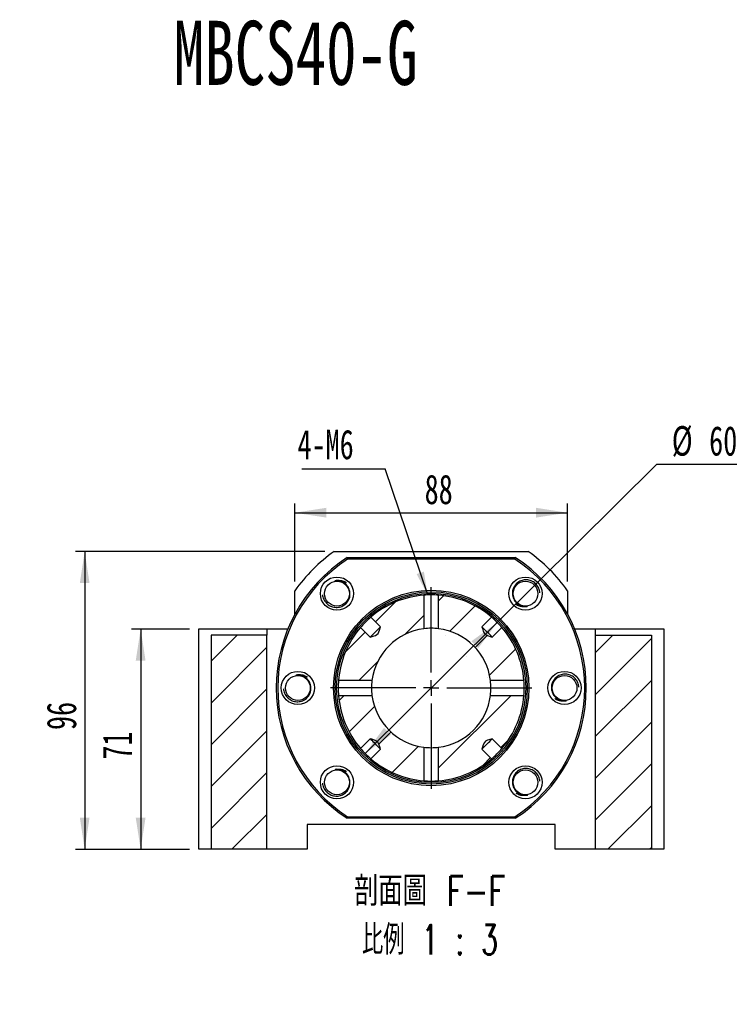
# Paper-space layout 'MBCS40-G' of a CAD drawing. Header units: millimetres. Extents: x 29 to 293, y 3 to 204.
# Tile 3 of 5: x 106 to 183, y 95 to 200. Entities that reach past the tile are written whole.
import ezdxf

# ---------------------------------------------------------------- set-up
doc = ezdxf.new("R2010")
doc.units = ezdxf.units.MM
doc.layers.add('圖層0', color=7, linetype='Continuous')
doc.styles.add('SLDTEXTSTYLE0', font='TXT', dxfattribs={"width": 0.7})
doc.styles.add('SLDTEXTSTYLE1', font='TXT', dxfattribs={"width": 0.7, "bigfont": 'bigfont'})
doc.styles.add('SLDTEXTSTYLE4', font='TXT', dxfattribs={"width": 0.75, "bigfont": 'bigfont'})
doc.styles.add('SLDTEXTSTYLE5', font='TXT', dxfattribs={"width": 0.65625, "bigfont": 'bigfont'})
doc.dimstyles.new('SLDDIMSTYLE1', dxfattribs={"dimtxt": 3.389974, "dimasz": 2.5, "dimexe": 0, "dimexo": 0.0625, "dimgap": 0.847493, "dimtad": 0, "dimtih": 1, "dimtoh": 1, "dimlfac": 3, "dimrnd": 1e-09, "dimzin": 12, "dimdsep": 46, "dimtxsty": 'SLDTEXTSTYLE0', "dimsah": 1, "dimcen": 0, "dimadec": 0, "dimazin": 3, "dimtfac": 1, "dimtmove": 0, "dimatfit": 3, "dimfxl": 0, "dimfrac": 2, "dimtolj": 1, "dimtzin": 12, "dimarcsym": 0})
doc.dimstyles.new('SLDDIMSTYLE2', dxfattribs={"dimtxt": 0.18, "dimasz": 2.5, "dimexe": 0, "dimexo": 0.0625, "dimgap": 0, "dimtad": 0, "dimtih": 1, "dimtoh": 1, "dimdec": 0, "dimrnd": 1e-09, "dimzin": 0, "dimdsep": 46, "dimtxsty": 'Standard', "dimsah": 1, "dimcen": 0.09, "dimadec": 0, "dimazin": 0, "dimtfac": 2.5, "dimtdec": 0, "dimtofl": 0, "dimtmove": 0, "dimatfit": 3, "dimfxl": 0, "dimfrac": 2, "dimtolj": 1, "dimtzin": 0, "dimarcsym": 0})
doc.dimstyles.new('SLDDIMSTYLE3', dxfattribs={"dimtxt": 3.389974, "dimasz": 2.5, "dimexe": 0, "dimexo": 0.0625, "dimgap": 0.847493, "dimtad": 1, "dimlfac": 3, "dimrnd": 1e-09, "dimzin": 12, "dimdsep": 46, "dimtxsty": 'SLDTEXTSTYLE0', "dimsah": 1, "dimcen": 0.09, "dimadec": 0, "dimazin": 3, "dimtfac": 1, "dimtofl": 0, "dimtmove": 0, "dimatfit": 3, "dimfxl": 0, "dimfrac": 2, "dimtolj": 1, "dimtzin": 12, "dimarcsym": 0})

# ---------------------------------------------------------------- blocks, each defined once
blk = doc.blocks.new('SW_SYMBOL_HOLE_DIAM')
at = {"layer": '圖層0', "color": 0}
blk.add_line((300, 0), (700, 1000), dxfattribs=at)
blk.add_circle((500, 500), 350, dxfattribs=at)
blk = doc.blocks.new('SW_SYMBOL_HOLE_SPOT')
at = {"layer": '圖層0', "color": 0}
for p, q in [((0, 875), (0, 75)), ((1600, 75), (1600, 875)), ((0, 75), (1600, 75))]:
    blk.add_line(p, q, dxfattribs=at)
blk = doc.blocks.new('SW_NOTE_5')
at = {"layer": '圖層0', "color": 0}
blk.add_line((19.65, 0), (0, 0), dxfattribs=at)
at = {"layer": '圖層0', "color": 0, "xscale": 0.003964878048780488, "yscale": 0.003964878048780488, "zscale": 0.003964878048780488}
for name, p in [('SW_SYMBOL_HOLE_DIAM', (3.71, 5.74)), ('SW_SYMBOL_HOLE_DIAM', (7.59, 0.51)), ('SW_SYMBOL_HOLE_SPOT', (0.39, 0.51))]:
    blk.add_blockref(name, p, dxfattribs=at)
at = {"layer": '圖層0', "color": 0, "char_height": 3.175, "attachment_point": 1}
for s, insert, style in [('14\\M+18AD1\\M+190FA', (7.73, 9.44), 'SLDTEXTSTYLE1'), ('6-', (0.39, 9.44), 'SLDTEXTSTYLE0'), ('20', (11.61, 4.2), 'SLDTEXTSTYLE0')]:
    blk.add_mtext(s, dxfattribs=dict(at, insert=insert, style=style))
blk = doc.blocks.new('_D_28')
at = {"layer": '圖層0', "color": 7}
for p, q in [((124.55, 134.83), (118.31, 134.83)), ((119.31, 134.83), (119.31, 111.16)), ((124.55, 111.16), (118.31, 111.16))]:
    blk.add_line(p, q, dxfattribs=at)
for points in [[(119.31, 134.83), (118.78, 131.44), (119.83, 131.44)], [(119.31, 111.16), (119.83, 114.55), (118.78, 114.55)]]:
    blk.add_solid(points, dxfattribs=at)
at = {"layer": '圖層0', "color": 7, "insert": (115.21, 120.79), "char_height": 3.175, "attachment_point": 1, "rotation": 90, "style": 'SLDTEXTSTYLE0'}
blk.add_mtext('71', dxfattribs=at)
blk = doc.blocks.new('_D_29')
at = {"layer": '圖層0', "color": 7}
for p, q in [((139.11, 143.16), (112.29, 143.16)), ((113.29, 143.16), (113.29, 111.16)), ((124.55, 111.16), (112.29, 111.16))]:
    blk.add_line(p, q, dxfattribs=at)
for points in [[(113.29, 143.16), (112.77, 139.77), (113.81, 139.77)], [(113.29, 111.16), (113.81, 114.55), (112.77, 114.55)]]:
    blk.add_solid(points, dxfattribs=at)
at = {"layer": '圖層0', "color": 7, "insert": (109.2, 123.98), "char_height": 3.175, "attachment_point": 1, "rotation": 90, "style": 'SLDTEXTSTYLE0'}
blk.add_mtext('96', dxfattribs=at)
blk = doc.blocks.new('_D_30')
at = {"layer": '圖層0', "color": 7}
for p, q in [((135.88, 139.93), (135.88, 148.32)), ((165.21, 139.93), (165.21, 148.32)), ((135.88, 147.32), (165.21, 147.32))]:
    blk.add_line(p, q, dxfattribs=at)
for points in [[(135.88, 147.32), (139.27, 146.8), (139.27, 147.85)], [(165.21, 147.32), (161.82, 147.85), (161.82, 146.8)]]:
    blk.add_solid(points, dxfattribs=at)
at = {"layer": '圖層0', "color": 7, "insert": (149.84, 151.42), "char_height": 3.175, "attachment_point": 1, "style": 'SLDTEXTSTYLE0'}
blk.add_mtext('88', dxfattribs=at)
blk = doc.blocks.new('_D_31')
at = {"layer": '圖層0', "color": 7}
for p, q in [((157.65, 135.53), (174.82, 152.54)), ((174.82, 152.54), (184.4, 152.54)), ((143.44, 121.46), (157.65, 135.53))]:
    blk.add_line(p, q, dxfattribs=at)
blk.add_arc((150.55, 128.5), 10, 46.2397, 50.4331, dxfattribs=at)
for points in [[(157.65, 135.53), (154.88, 133.52), (155.61, 132.78)], [(143.44, 121.46), (146.22, 123.48), (145.48, 124.22)]]:
    blk.add_solid(points, dxfattribs=at)
at = {"layer": '圖層0', "color": 7, "char_height": 3.175, "attachment_point": 1, "style": 'SLDTEXTSTYLE0'}
for s, insert in [('%%c', (176.41, 156.63)), ('60', (180.43, 156.63))]:
    blk.add_mtext(s, dxfattribs=dict(at, insert=insert))
blk = doc.blocks.new('SW_NOTE_6')
at = {"layer": '圖層0', "color": 0, "char_height": 3.175, "attachment_point": 2}
for s, insert, style in [('\\M+19655\\M+196CA\\M+19AA4 F-F', (9.53, 4.09), 'SLDTEXTSTYLE4'), ('\\M+194E4\\M+197E1 1 : 3', (9.55, -1.14), 'SLDTEXTSTYLE5')]:
    blk.add_mtext(s, dxfattribs=dict(at, insert=insert, style=style))
blk = doc.blocks.new('SW_NOTE_7')
at = {"layer": '圖層0', "color": 0}
blk.add_line((-8.96, 0), (0, 0), dxfattribs=at)
at = {"layer": '圖層0', "color": 0, "insert": (-9.42, 4.21), "char_height": 3.175, "attachment_point": 1, "style": 'SLDTEXTSTYLE0'}
blk.add_mtext('4-M6', dxfattribs=at)
blk = doc.blocks.new('SW_CENTERMARKSYMBOL_17')
at = {"layer": '圖層0', "color": 0}
for p, q in [((0, 1.67), (0, 10.83)), ((-1.67, 0), (-10.83, 0)), ((0, 0), (-0.83, 0)), ((0, 0), (0, 0.83)), ((0, 0), (0, -0.83)), ((0, 0), (0.83, 0)), ((1.67, 0), (10.83, 0)), ((0, -1.67), (0, -10.83))]:
    blk.add_line(p, q, dxfattribs=at)

psp = doc.layouts.new('MBCS40-G')

# ---------------------------------------------------------------- hatches: boundary and pattern name
at = {"layer": '圖層0', "linetype": 'Continuous', "lineweight": 18}
h = psp.add_hatch(dxfattribs=at)
h.set_pattern_fill('ANSI31', color=256, style=0)
edge = h.paths.add_edge_path(flags=0)
edge.add_spline(control_points=[(145.0884, 135.0594), (145.0205, 134.8173), (144.9693, 134.559), (144.8264, 134.3521), (144.7945, 134.3059), (144.7546, 134.2641), (144.7094, 134.2305), (144.6218, 134.1654), (144.5173, 134.1248), (144.4144, 134.0883), (144.2736, 134.0384), (144.1298, 133.9973), (143.986, 133.957)], knot_values=[0.00205145, 0.00205145, 0.00205145, 0.00205145, 0.00431178, 0.00431178, 0.00431178, 0.00480268, 0.00480268, 0.00480268, 0.0057598, 0.0057598, 0.0057598, 0.00706409, 0.00706409, 0.00706409, 0.00706409], weights=[1, 1, 1, 1, 1, 1, 1, 1, 1, 1, 1, 1, 1], degree=3, periodic=0)
edge.add_line((143.986, 133.957), (142.9468, 134.9961))
edge.add_arc((150.5476, 128.4978), 10, 139.47087, 175.42687)
edge.add_line((140.5794, 129.2951), (144.1806, 129.2951))
edge.add_arc((150.5476, 128.4978), 6.4167, 97.13784, 172.86216, ccw=False)
edge.add_line((149.7503, 134.8647), (149.7503, 138.4659))
edge.add_arc((150.5476, 128.4978), 10, 94.57313, 130.52913)
edge.add_line((144.0492, 136.0985), (145.0884, 135.0594))
h = psp.add_hatch(dxfattribs=at)
h.set_pattern_fill('ANSI31', color=256, style=0)
edge = h.paths.add_edge_path(flags=0)
edge.add_line((158.1483, 134.9961), (157.1092, 133.957))
edge.add_spline(control_points=[(157.1092, 133.957), (157.0656, 133.9692), (157.0221, 133.9816), (156.9786, 133.9942), (156.8485, 134.0321), (156.7183, 134.071), (156.5925, 134.1215), (156.5209, 134.1503), (156.4496, 134.1834), (156.3875, 134.2292), (156.3374, 134.2662), (156.2938, 134.3133), (156.2598, 134.3654), (156.161, 134.5168), (156.113, 134.6968), (156.0614, 134.8701), (156.0426, 134.933), (156.0245, 134.9961), (156.0068, 135.0594)], knot_values=[0.00193073, 0.00193073, 0.00193073, 0.00193073, 0.002338, 0.002338, 0.002338, 0.00355829, 0.00355829, 0.00355829, 0.00425552, 0.00425552, 0.00425552, 0.0048206, 0.0048206, 0.0048206, 0.006471, 0.006471, 0.006471, 0.00706871, 0.00706871, 0.00706871, 0.00706871], weights=[1, 1, 1, 1, 1, 1, 1, 1, 1, 1, 1, 1, 1, 1, 1, 1, 1, 1, 1], degree=3, periodic=0)
edge.add_line((156.0068, 135.0594), (157.0459, 136.0985))
edge.add_arc((150.5476, 128.4978), 10, 49.47087, 85.42687)
edge.add_line((151.3449, 138.4659), (151.3449, 134.8647))
edge.add_arc((150.5476, 128.4978), 6.4167, 7.13784, 82.86216, ccw=False)
edge.add_line((156.9145, 129.2951), (160.5157, 129.2951))
edge.add_arc((150.5476, 128.4978), 10, 4.57313, 40.52913)
h = psp.add_hatch(dxfattribs=at)
h.set_pattern_fill('ANSI31', color=256, style=0)
h.paths.add_polyline_path([(126.8809, 111.1644), (132.8809, 111.1644), (132.8809, 134.1644), (126.8809, 134.1644)], flags=0)
h = psp.add_hatch(dxfattribs=at)
h.set_pattern_fill('ANSI31', color=256, style=0)
h.paths.add_polyline_path([(168.2142, 111.1644), (174.2142, 111.1644), (174.2142, 134.1644), (168.2142, 134.1644)], flags=0)
h = psp.add_hatch(dxfattribs=at)
h.set_pattern_fill('ANSI31', color=256, style=0)
edge = h.paths.add_edge_path(flags=0)
edge.add_spline(control_points=[(143.986, 123.0386), (144.0492, 123.0208), (144.1124, 123.0028), (144.1753, 122.984), (144.3485, 122.9323), (144.5286, 122.8844), (144.6799, 122.7855), (144.732, 122.7515), (144.7792, 122.708), (144.8161, 122.6579), (144.8619, 122.5957), (144.8951, 122.5245), (144.9238, 122.4529), (144.9743, 122.3271), (145.0132, 122.1968), (145.0511, 122.0667), (145.0638, 122.0233), (145.0762, 121.9797), (145.0884, 121.9362)], knot_values=[0.00682571, 0.00682571, 0.00682571, 0.00682571, 0.00741662, 0.00741662, 0.00741662, 0.00904826, 0.00904826, 0.00904826, 0.00960692, 0.00960692, 0.00960692, 0.01029623, 0.01029623, 0.01029623, 0.01150265, 0.01150265, 0.01150265, 0.01190529, 0.01190529, 0.01190529, 0.01190529], weights=[1, 1, 1, 1, 1, 1, 1, 1, 1, 1, 1, 1, 1, 1, 1, 1, 1, 1, 1], degree=3, periodic=0)
edge.add_line((145.0884, 121.9362), (144.0492, 120.897))
edge.add_arc((150.5476, 128.4978), 10, 229.47087, 265.42687)
edge.add_line((149.7503, 118.5296), (149.7503, 122.1308))
edge.add_arc((150.5476, 128.4978), 6.4167, 187.13784, 262.86216, ccw=False)
edge.add_line((144.1806, 127.7005), (140.5794, 127.7005))
edge.add_arc((150.5476, 128.4978), 10, 184.57313, 220.52913)
edge.add_line((142.9468, 121.9994), (143.986, 123.0386))
h = psp.add_hatch(dxfattribs=at)
h.set_pattern_fill('ANSI31', color=256, style=0)
edge = h.paths.add_edge_path(flags=0)
edge.add_line((157.1092, 123.0386), (158.1483, 121.9994))
edge.add_arc((150.5476, 128.4978), 10, 319.47087, 355.42687)
edge.add_line((160.5157, 127.7005), (156.9145, 127.7005))
edge.add_arc((150.5476, 128.4978), 6.4167, 277.13784, 352.86216, ccw=False)
edge.add_line((151.3449, 122.1308), (151.3449, 118.5296))
edge.add_arc((150.5476, 128.4978), 10, 274.57313, 310.52913)
edge.add_line((157.0459, 120.897), (156.0068, 121.9362))
edge.add_spline(control_points=[(156.0068, 121.9362), (156.0245, 121.9994), (156.0426, 122.0625), (156.0614, 122.1255), (156.113, 122.2987), (156.161, 122.4788), (156.2598, 122.6301), (156.2938, 122.6822), (156.3374, 122.7294), (156.3875, 122.7663), (156.4496, 122.8121), (156.5209, 122.8453), (156.5925, 122.874), (156.7183, 122.9245), (156.8485, 122.9634), (156.9786, 123.0013), (157.0221, 123.014), (157.0656, 123.0264), (157.1092, 123.0386)], knot_values=[0.00682571, 0.00682571, 0.00682571, 0.00682571, 0.00741662, 0.00741662, 0.00741662, 0.00904826, 0.00904826, 0.00904826, 0.00960692, 0.00960692, 0.00960692, 0.01029623, 0.01029623, 0.01029623, 0.01150265, 0.01150265, 0.01150265, 0.01190529, 0.01190529, 0.01190529, 0.01190529], weights=[1, 1, 1, 1, 1, 1, 1, 1, 1, 1, 1, 1, 1, 1, 1, 1, 1, 1, 1], degree=3, periodic=0)

# ---------------------------------------------------------------- linework, layer by layer
at = {"color": 7, "linetype": 'Continuous', "lineweight": 25}
for p, q in [((140.1126, 143.1644), (160.9826, 143.1644)), ((141.5045, 142.4978), (159.5907, 142.4978)), ((159.5414, 142.3311), (141.5538, 142.3311)), ((135.8809, 136.414), (135.8809, 138.9328)), ((165.2142, 138.9328), (165.2142, 136.414)), ((149.7503, 138.4659), (149.7503, 134.8647)), ((151.3449, 134.8647), (151.3449, 138.4659)), ((145.0884, 135.0594), (144.0492, 136.0985)), ((157.0459, 136.0985), (156.0068, 135.0594)), ((125.5476, 111.1644), (125.5476, 134.8311)), ((125.5476, 134.8311), (132.8809, 134.8311)), ((132.8809, 134.8311), (132.8809, 134.1644)), ((132.8809, 134.8311), (135.1311, 134.8311)), ((142.9468, 134.9961), (143.986, 133.957)), ((157.1092, 133.957), (158.1483, 134.9961)), ((165.964, 134.8311), (168.2142, 134.8311)), ((168.2142, 134.8311), (175.5476, 134.8311)), ((168.2142, 134.1644), (168.2142, 134.8311)), ((175.5476, 134.8311), (175.5476, 111.1644)), ((126.8809, 134.1644), (126.8809, 111.1644)), ((132.8809, 134.1644), (126.8809, 134.1644)), ((132.8809, 111.1644), (132.8809, 134.1644)), ((168.2142, 111.1644), (168.2142, 134.1644)), ((168.2142, 134.1644), (174.2142, 134.1644)), ((174.2142, 134.1644), (174.2142, 111.1644)), ((144.1806, 129.2951), (140.5794, 129.2951)), ((160.5157, 129.2951), (156.9145, 129.2951)), ((140.5794, 127.7005), (144.1806, 127.7005)), ((156.9145, 127.7005), (160.5157, 127.7005)), ((143.986, 123.0386), (142.9468, 121.9994)), ((158.1483, 121.9994), (157.1092, 123.0386)), ((144.0492, 120.897), (145.0884, 121.9362)), ((149.7503, 122.1308), (149.7503, 118.5296)), ((151.3449, 118.5296), (151.3449, 122.1308)), ((156.0068, 121.9362), (157.0459, 120.897)), ((159.5907, 114.4978), (141.5045, 114.4978)), ((141.5538, 114.6644), (159.5414, 114.6644)), ((163.8809, 113.8311), (137.2142, 113.8311)), ((137.2142, 113.8311), (137.2142, 111.1644)), ((163.8809, 111.1644), (163.8809, 113.8311)), ((126.8809, 111.1644), (125.5476, 111.1644)), ((132.8809, 111.1644), (126.8809, 111.1644)), ((137.2142, 111.1644), (132.8809, 111.1644)), ((168.2142, 111.1644), (163.8809, 111.1644)), ((174.2142, 111.1644), (168.2142, 111.1644)), ((175.5476, 111.1644), (174.2142, 111.1644))]:
    psp.add_line(p, q, dxfattribs=at)
at = {"color": 7, "linetype": 'Continuous', "lineweight": 25, "flags": 128}
for points in [[(145.0884, 135.0594), (145.088, 135.059), (145.0219, 134.9929), (144.9277, 134.8987), (144.8109, 134.7819), (144.6781, 134.6491), (144.5372, 134.5082), (144.3962, 134.3672), (144.2635, 134.2345), (144.1466, 134.1176), (144.0524, 134.0234), (143.9864, 133.9574), (143.986, 133.957)], [(143.986, 133.957), (144.4144, 134.0883), (144.5676, 134.1487), (144.7094, 134.2305), (144.8264, 134.3521), (144.9855, 134.6926), (145.0884, 135.0594)], [(157.1092, 133.957), (157.1088, 133.9574), (157.0427, 134.0234), (156.9485, 134.1176), (156.8317, 134.2345), (156.6989, 134.3672), (156.558, 134.5082), (156.4171, 134.6491), (156.2843, 134.7819), (156.1674, 134.8987), (156.0732, 134.9929), (156.0072, 135.059), (156.0068, 135.0594)], [(156.0068, 135.0594), (156.0614, 134.8701), (156.1429, 134.6095), (156.2598, 134.3654), (156.3875, 134.2292), (156.5925, 134.1215), (156.9786, 133.9942), (157.1092, 133.957)], [(143.986, 123.0386), (143.9864, 123.0382), (144.0524, 122.9721), (144.1466, 122.8779), (144.2635, 122.7611), (144.3962, 122.6283), (144.5372, 122.4874), (144.6781, 122.3464), (144.8109, 122.2137), (144.9277, 122.0968), (145.0219, 122.0026), (145.088, 121.9366), (145.0884, 121.9362)], [(145.0884, 121.9362), (145.0511, 122.0667), (144.9238, 122.4529), (144.8161, 122.6579), (144.6799, 122.7855), (144.4358, 122.9025), (144.1753, 122.984), (143.986, 123.0386)], [(156.0068, 121.9362), (156.0072, 121.9366), (156.0732, 122.0026), (156.1674, 122.0968), (156.2843, 122.2137), (156.4171, 122.3464), (156.558, 122.4874), (156.6989, 122.6283), (156.8317, 122.7611), (156.9485, 122.8779), (157.0427, 122.9721), (157.1088, 123.0382), (157.1092, 123.0386)], [(157.1092, 123.0386), (156.9786, 123.0013), (156.5925, 122.874), (156.3875, 122.7663), (156.2598, 122.6301), (156.1429, 122.386), (156.0614, 122.1255), (156.0068, 121.9362)]]:
    psp.add_lwpolyline(points, dxfattribs=at)
at = {"color": 7, "linetype": 'Continuous', "lineweight": 25}
for centre, radius in [((140.4124, 138.633), 1.7833), ((140.4124, 138.633), 1.3333), ((160.6828, 138.633), 1.7833), ((160.6828, 138.633), 1.3333), ((150.5476, 128.4978), 10.5), ((150.5476, 128.4978), 10.3333), ((150.5476, 128.4978), 10.1667), ((136.2142, 128.4978), 1.7833), ((164.8809, 128.4978), 1.7833), ((136.2142, 128.4978), 1.3333), ((164.8809, 128.4978), 1.3333), ((140.4124, 118.3626), 1.7833), ((140.4124, 118.3626), 1.3333), ((160.6828, 118.3626), 1.7833), ((160.6828, 118.3626), 1.3333)]:
    psp.add_circle(centre, radius, dxfattribs=at)
for centre, radius, start, end in [((150.5476, 128.4978), 18, 125.430945, 144.569055), ((150.5476, 128.4978), 18, 35.430945, 54.569055), ((150.5476, 128.4978), 16.6667, 122.85988, 237.14012), ((150.5476, 128.4978), 16.5, 123.030152, 236.969848), ((150.5476, 128.4978), 16.5, 303.030152, 56.969848), ((150.5476, 128.4978), 16.6667, 302.85988, 57.14012), ((150.5476, 128.4978), 10, 94.57313, 130.52913), ((150.5478, 128.528), 9.9698, 85.411186, 94.588413), ((150.5476, 128.4978), 10, 49.47087, 85.42687), ((150.505, 128.5404), 9.9398, 130.491853, 139.498123), ((150.5902, 128.5404), 9.9398, 40.491853, 49.498123), ((150.5476, 128.4978), 10, 139.47087, 175.42687), ((150.5476, 128.4978), 6.4167, 97.13784, 172.86216), ((150.5478, 128.5126), 6.4019, 82.843509, 97.056009), ((150.5476, 128.4978), 6.4167, 7.13784, 82.86216), ((150.5476, 128.4978), 10, 4.57313, 40.52913), ((150.5173, 128.498), 9.9698, 175.411186, 184.588413), ((150.5302, 128.4981), 6.3994, 172.841484, 187.158739), ((150.5649, 128.4975), 6.3994, 352.841484, 7.158739), ((150.5778, 128.4975), 9.9698, 355.411186, 4.588413), ((150.5476, 128.4978), 10, 184.57313, 220.52913), ((150.5476, 128.4978), 6.4167, 187.13784, 262.86216), ((150.5476, 128.4978), 6.4167, 277.13784, 352.86216), ((150.5476, 128.4978), 10, 319.47087, 355.42687), ((150.505, 128.4552), 9.9398, 220.491853, 229.498123), ((150.5481, 128.4738), 6.3927, 262.831922, 277.165804), ((150.5902, 128.4551), 9.9398, 310.491853, 319.498123), ((150.5476, 128.4978), 10, 229.47087, 265.42687), ((150.5476, 128.4978), 10, 274.57313, 310.52913), ((150.5482, 128.4636), 9.9659, 265.407511, 274.587761)]:
    psp.add_arc(centre, radius, start, end, dxfattribs=at)
for points in [[(141.5538, 142.3311), (141.5373, 142.3867), (141.5209, 142.4422), (141.5045, 142.4978)], [(159.5907, 142.4978), (159.5743, 142.4422), (159.5579, 142.3867), (159.5414, 142.3311)], [(141.5538, 114.6644), (141.5373, 114.6089), (141.5209, 114.5533), (141.5045, 114.4978)], [(159.5907, 114.4978), (159.5743, 114.5533), (159.5579, 114.6089), (159.5414, 114.6644)]]:
    psp.add_open_spline(points, degree=3, dxfattribs=at)
for points, knots in [([(140.1963, 140.0122), (140.3529, 140.0418), (140.6686, 140.1016), (141.0688, 140.0046), (141.3158, 139.8929), (141.4033, 139.8278), (141.4233, 139.8128)], [0, 0, 0, 0, 0.36964297, 0.74514679, 0.94166779, 1, 1, 1, 1]), ([(141.7916, 138.849), (141.7632, 139.0303), (141.6989, 139.2051), (141.508, 139.5173), (141.3813, 139.6546), (141.0853, 139.8697), (140.9152, 139.9478), (140.6514, 140.0114), (140.5609, 140.0241), (140.378, 140.0316), (140.287, 140.0264), (140.1963, 140.0122)], [0, 0, 0, 0, 0.25, 0.25, 0.5, 0.5, 0.75, 0.75, 0.875, 0.875, 1, 1, 1, 1]), ([(162.2331, 138.7186), (162.2315, 138.7531), (162.2256, 138.8765), (162.169, 139.0813), (162.0652, 139.3231), (161.9213, 139.5419), (161.743, 139.7328), (161.5363, 139.8903), (161.3064, 140.0085), (161.0621, 140.0861), (160.8092, 140.1204), (160.5555, 140.1125), (160.3076, 140.0604), (159.9983, 139.9382), (159.659, 139.6901), (159.3821, 139.28), (159.2625, 138.8435), (159.2881, 138.5665), (159.2989, 138.449)], [0, 0, 0, 0, 0.02180897, 0.07797465, 0.13290884, 0.18784277, 0.24258901, 0.29732496, 0.35129778, 0.40527057, 0.45859637, 0.51191463, 0.5649239, 0.61793296, 0.72139228, 0.82493031, 0.92573458, 1, 1, 1, 1]), ([(138.8644, 138.5114), (138.8669, 138.4769), (138.8756, 138.3537), (138.937, 138.1503), (139.0464, 137.911), (139.1953, 137.6955), (139.378, 137.5088), (139.5883, 137.3562), (139.8209, 137.2433), (140.0669, 137.1714), (140.3206, 137.143), (140.5739, 137.1568), (140.8206, 137.2146), (141.1269, 137.344), (141.4604, 137.5999), (141.7277, 138.0163), (141.8372, 138.4554), (141.8052, 138.7318), (141.7916, 138.849)], [0, 0, 0, 0, 0.02180906, 0.07797465, 0.13290865, 0.18784279, 0.24258884, 0.29732487, 0.35129762, 0.4052705, 0.45859645, 0.51191473, 0.56492384, 0.61793307, 0.72139236, 0.82493046, 0.92573463, 1, 1, 1, 1]), ([(159.2989, 138.449), (159.3231, 138.2671), (159.3834, 138.0909), (159.567, 137.7743), (159.6904, 137.6341), (159.9813, 137.4122), (160.1496, 137.3302), (160.4118, 137.2605), (160.502, 137.2457), (160.6847, 137.2339), (160.7758, 137.237), (160.8668, 137.2491)], [0, 0, 0, 0, 0.25, 0.25, 0.5, 0.5, 0.75, 0.75, 0.875, 0.875, 1, 1, 1, 1]), ([(160.8668, 137.2491), (160.7095, 137.2231), (160.3926, 137.1707), (159.9947, 137.2769), (159.7504, 137.3944), (159.6644, 137.4615), (159.6448, 137.4769)], [0, 0, 0, 0, 0.369642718, 0.745146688, 0.941667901, 1, 1, 1, 1]), ([(136.0302, 129.8816), (136.1875, 129.9076), (136.5045, 129.96), (136.9023, 129.8538), (137.1467, 129.7364), (137.2326, 129.6692), (137.2523, 129.6539)], [0, 0, 0, 0, 0.369642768, 0.745146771, 0.941667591, 1, 1, 1, 1]), ([(137.5981, 128.6818), (137.5739, 128.8637), (137.5137, 129.0399), (137.3301, 129.3565), (137.2066, 129.4966), (136.9157, 129.7185), (136.7474, 129.8006), (136.4852, 129.8702), (136.395, 129.8851), (136.2123, 129.8968), (136.1212, 129.8937), (136.0302, 129.8816)], [0, 0, 0, 0, 0.25, 0.25, 0.5, 0.5, 0.75, 0.75, 0.875, 0.875, 1, 1, 1, 1]), ([(166.4313, 128.5834), (166.4296, 128.6179), (166.4238, 128.7413), (166.3671, 128.9461), (166.2633, 129.1879), (166.1194, 129.4067), (165.9411, 129.5976), (165.7344, 129.7551), (165.5045, 129.8733), (165.2602, 129.9509), (165.0073, 129.9852), (164.7537, 129.9773), (164.5058, 129.9252), (164.1965, 129.803), (163.8571, 129.5549), (163.5803, 129.1448), (163.4606, 128.7084), (163.4862, 128.4313), (163.4971, 128.3138)], [0, 0, 0, 0, 0.021808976, 0.077974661, 0.132908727, 0.187842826, 0.242588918, 0.297324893, 0.351297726, 0.40527052, 0.458596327, 0.511914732, 0.564923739, 0.617932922, 0.721392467, 0.824930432, 0.925734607, 1, 1, 1, 1]), ([(134.6639, 128.4121), (134.6655, 128.3776), (134.6714, 128.2543), (134.728, 128.0495), (134.8319, 127.8077), (134.9757, 127.5888), (135.154, 127.398), (135.3607, 127.2405), (135.5907, 127.1222), (135.8349, 127.0446), (136.0879, 127.0103), (136.3415, 127.0182), (136.5894, 127.0703), (136.8987, 127.1926), (137.238, 127.4406), (137.5149, 127.8508), (137.6346, 128.2872), (137.609, 128.5642), (137.5981, 128.6818)], [0, 0, 0, 0, 0.021808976, 0.077974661, 0.132908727, 0.187842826, 0.242588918, 0.297324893, 0.351297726, 0.40527052, 0.458596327, 0.511914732, 0.564923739, 0.617932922, 0.721392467, 0.824930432, 0.925734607, 1, 1, 1, 1]), ([(163.4971, 128.3138), (163.5212, 128.1319), (163.5815, 127.9557), (163.7651, 127.6391), (163.8886, 127.4989), (164.1794, 127.277), (164.3477, 127.195), (164.61, 127.1253), (164.7002, 127.1105), (164.8828, 127.0987), (164.974, 127.1018), (165.0649, 127.1139)], [0, 0, 0, 0, 0.25, 0.25, 0.5, 0.5, 0.75, 0.75, 0.875, 0.875, 1, 1, 1, 1]), ([(165.0649, 127.1139), (164.9077, 127.0879), (164.5907, 127.0355), (164.1928, 127.1417), (163.9485, 127.2592), (163.8626, 127.3263), (163.8429, 127.3417)], [0, 0, 0, 0, 0.369642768, 0.745146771, 0.941667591, 1, 1, 1, 1]), ([(140.2284, 119.7464), (140.3856, 119.7724), (140.7026, 119.8248), (141.1004, 119.7186), (141.3448, 119.6012), (141.4307, 119.534), (141.4504, 119.5187)], [0, 0, 0, 0, 0.369642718, 0.745146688, 0.941667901, 1, 1, 1, 1]), ([(141.7962, 118.5466), (141.7721, 118.7285), (141.7118, 118.9047), (141.5282, 119.2213), (141.4047, 119.3614), (141.1139, 119.5833), (140.9456, 119.6654), (140.6833, 119.735), (140.5931, 119.7499), (140.4105, 119.7616), (140.3193, 119.7585), (140.2284, 119.7464)], [0, 0, 0, 0, 0.25, 0.25, 0.5, 0.5, 0.75, 0.75, 0.875, 0.875, 1, 1, 1, 1]), ([(162.2307, 118.4842), (162.2283, 118.5186), (162.2196, 118.6418), (162.1582, 118.8453), (162.0488, 119.0846), (161.8999, 119.3), (161.7172, 119.4867), (161.5069, 119.6394), (161.2743, 119.7522), (161.0283, 119.8241), (160.7746, 119.8526), (160.5212, 119.8388), (160.2746, 119.7809), (159.9682, 119.6515), (159.6347, 119.3957), (159.3675, 118.9792), (159.258, 118.5401), (159.29, 118.2637), (159.3036, 118.1465)], [0, 0, 0, 0, 0.02180906, 0.07797465, 0.13290865, 0.18784279, 0.24258884, 0.29732487, 0.35129762, 0.4052705, 0.45859645, 0.51191473, 0.56492384, 0.61793307, 0.72139236, 0.82493046, 0.92573463, 1, 1, 1, 1]), ([(138.862, 118.2769), (138.8637, 118.2424), (138.8695, 118.1191), (138.9261, 117.9143), (139.03, 117.6725), (139.1738, 117.4536), (139.3522, 117.2628), (139.5589, 117.1053), (139.7888, 116.987), (140.0331, 116.9094), (140.286, 116.8751), (140.5396, 116.883), (140.7875, 116.9351), (141.0968, 117.0574), (141.4362, 117.3054), (141.713, 117.7156), (141.8327, 118.152), (141.8071, 118.429), (141.7962, 118.5466)], [0, 0, 0, 0, 0.02180897, 0.07797465, 0.13290884, 0.18784277, 0.24258901, 0.29732496, 0.35129778, 0.40527057, 0.45859637, 0.51191463, 0.5649239, 0.61793296, 0.72139228, 0.82493031, 0.92573458, 1, 1, 1, 1]), ([(159.3036, 118.1465), (159.332, 117.9652), (159.3963, 117.7904), (159.5872, 117.4782), (159.7139, 117.341), (160.0098, 117.1258), (160.18, 117.0477), (160.4438, 116.9842), (160.5343, 116.9714), (160.7172, 116.964), (160.8082, 116.9692), (160.8989, 116.9834)], [0, 0, 0, 0, 0.25, 0.25, 0.5, 0.5, 0.75, 0.75, 0.875, 0.875, 1, 1, 1, 1]), ([(160.8989, 116.9834), (160.7423, 116.9537), (160.4266, 116.894), (160.0264, 116.9909), (159.7794, 117.1026), (159.6919, 117.1678), (159.6719, 117.1827)], [0, 0, 0, 0, 0.36964297, 0.74514679, 0.94166779, 1, 1, 1, 1])]:
    psp.add_open_spline(points, degree=3, knots=knots, dxfattribs=at)

# ---------------------------------------------------------------- block references
at = {"layer": '圖層0', "color": 7}
for name, p in [('SW_NOTE_7', (145.5903, 152.0327)), ('SW_CENTERMARKSYMBOL_17', (150.5476, 128.4978)), ('SW_NOTE_5', (78.5921, 95.6714))]:
    psp.add_blockref(name, p, dxfattribs=at)
at = {"layer": '圖層0'}
psp.add_blockref('SW_NOTE_6', (140.858, 104.1792), dxfattribs=at)

# ---------------------------------------------------------------- texts
at = {"layer": '圖層0', "color": 7, "insert": (122.8678, 200.1623), "char_height": 6.87917, "attachment_point": 1, "style": 'SLDTEXTSTYLE0'}
psp.add_mtext('MBCS40-G', dxfattribs=at)

# ---------------------------------------------------------------- dimensions: what is measured, and where the dimension line sits
at = {"layer": '圖層0', "color": 7}
dim = psp.add_diameter_dim_2p(p1=(157.6528, 135.5345), p2=(143.4423, 121.461), dimstyle='SLDDIMSTYLE1', dxfattribs=at)
dim.commit()
dim.dimension.update_dxf_attribs({"geometry": '_D_31', "text_midpoint": (180.4068, 155.0744), "dimtype": 163})
dim = psp.add_linear_dim(base=(165.2142, 147.3244), p1=(135.8809, 138.9328), p2=(165.2142, 138.9328), dimstyle='SLDDIMSTYLE3', dxfattribs=at)
dim.commit()
dim.dimension.update_dxf_attribs({"geometry": '_D_30', "text_midpoint": (151.8298, 147.3244), "dimtype": 160})
for base, p1, picture, middle in [((113.2912, 111.1644), (140.1126, 143.1644), '_D_29', (113.2912, 125.9686)), ((119.3052, 111.1644), (125.5476, 134.8311), '_D_28', (119.3052, 122.7775))]:
    dim = psp.add_linear_dim(base=base, p1=p1, p2=(125.5476, 111.1644), angle=90, dimstyle='SLDDIMSTYLE3', dxfattribs=at)
    dim.commit()
    dim.dimension.update_dxf_attribs({"geometry": picture, "text_midpoint": middle, "dimtype": 160})

# ---------------------------------------------------------------- leaders
psp.add_leader([(150.1691, 138.4906), (145.5903, 152.0327)], dimstyle='SLDDIMSTYLE2', dxfattribs=at)

doc.saveas('drawing.dxf')
